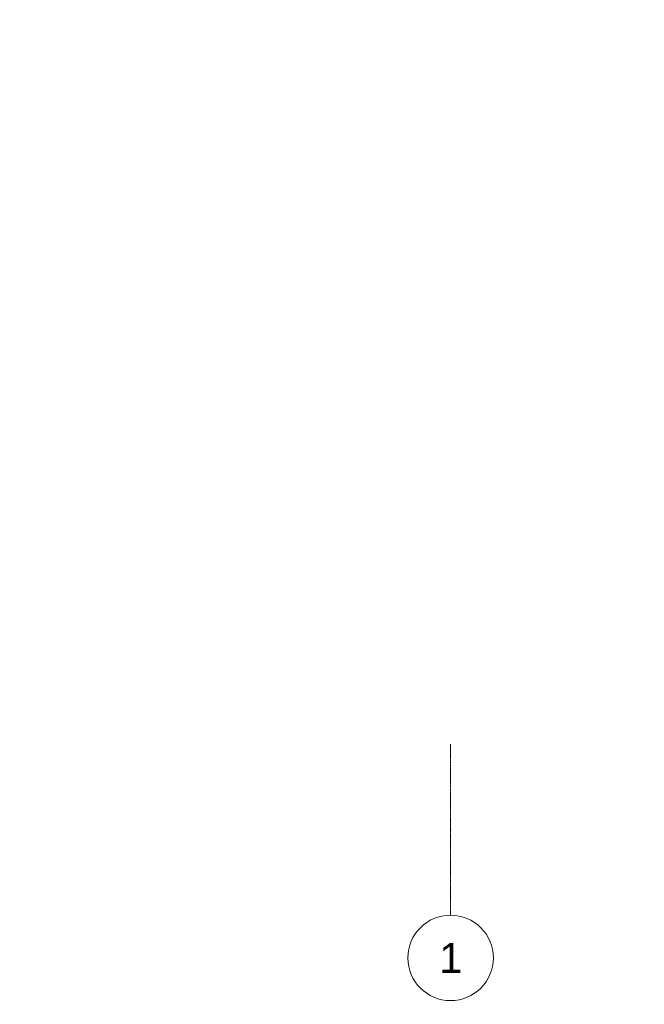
# Model space of a CAD drawing. Header units: millimetres. Extents: x -4899 to 185390, y -49258 to 65493.
# Tile 2 of 40: x -4899 to 2405, y -32590 to -21070. Entities that reach past the tile are written whole.
import ezdxf

# ---------------------------------------------------------------- set-up
doc = ezdxf.new("R2010")
doc.units = ezdxf.units.MM
doc.header["$MEASUREMENT"] = 0
doc.linetypes.add('Points tirets', pattern=[6.702778, 3.527778, -1.763889, 0, -1.411111])
doc.linetypes.add('Wipeout_Contour', pattern=[1000, 0, -1000])
doc.layers.add('1._R+1_1_0', color=7, linetype='Continuous')
doc.layers.add('1._R+1_1_02-01 File _ Axe.Construction', color=7, linetype='Continuous')
doc.styles.add('STYLE_GENERE_4', font='txt')

msp = doc.modelspace()

# ---------------------------------------------------------------- wipeouts: each hides what was drawn before it
at = {"color": 254, "linetype": 'Wipeout_Contour', "lineweight": 0, "ltscale": 496538.322106}
msp.add_wipeout([(101003, 15140), (-4899, 15140), (-4899, -49258), (100952, -49258), (100953, -39236), (101003, -39236)], dxfattribs=at).dxf.layer = '1._R+1_1_0'

# ---------------------------------------------------------------- next in the draw order: linework, layer by layer
at = {"layer": '1._R+1_1_02-01 File _ Axe.Construction', "color": 7, "linetype": 'Points tirets', "lineweight": 5}
for q in [(140, -29547), (140, -31547)]:
    msp.add_line((140, -30547), q, dxfattribs=at)
at = {"layer": '1._R+1_1_02-01 File _ Axe.Construction', "color": 7, "linetype": 'Continuous', "lineweight": 9}
msp.add_circle((140, -32047), 500, dxfattribs=at)
at = {"layer": '1._R+1_1_02-01 File _ Axe.Construction', "color": 7, "linetype": 'Points tirets', "lineweight": 5}
msp.add_point((140, -30547), dxfattribs=at)
msp.add_point((140, -30547), dxfattribs=at)

# ---------------------------------------------------------------- next in the draw order: texts
at = {"layer": '1._R+1_1_02-01 File _ Axe.Construction', "color": 7, "linetype": 'Continuous', "lineweight": 9, "insert": (7, -31872), "char_height": 350, "attachment_point": 1, "style": 'STYLE_GENERE_4'}
msp.add_mtext('\\A1;{\\pql;\\pt0;\\fArial|b0|i0|c0|p38;1}', dxfattribs=at)

doc.saveas('drawing.dxf')
